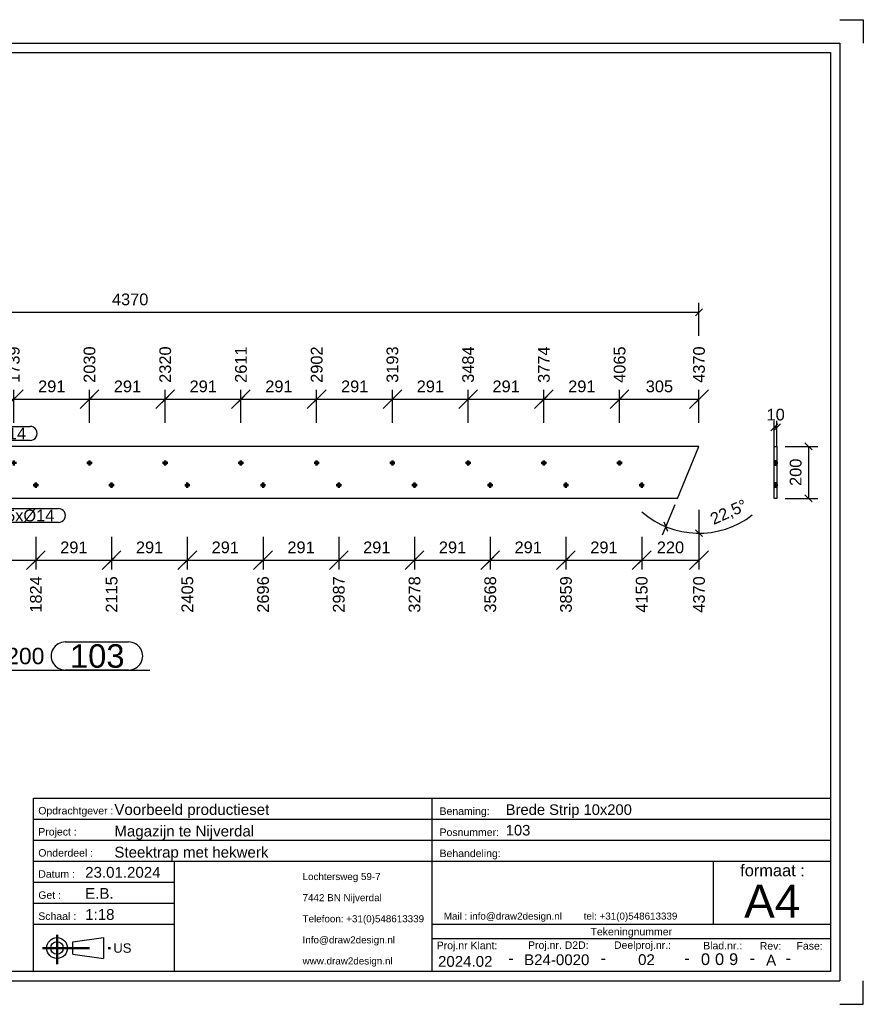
# Model space of a CAD drawing. Header units: millimetres. Extents: x -17 to 280, y -1975 to -1765.
# Tile 2 of 2: x 100 to 280, y -1975 to -1765. Entities that reach past the tile are written whole.
import ezdxf
from ezdxf.enums import TextEntityAlignment as Align

# ---------------------------------------------------------------- set-up
doc = ezdxf.new("R2010")
doc.units = ezdxf.units.MM
doc.linetypes.add('DOT', pattern=[2, 0.5, -1.5])
doc.linetypes.add('STRICHPUNKT2', pattern=[18.5, 10, -4, 0.5, -4])
doc.layers.get('0').update_dxf_attribs({"linetype": 'CONTINUOUS'})
for name, color, linetype in [('DIM49', 4, 'CONTINUOUS'), ('TXT_ALL', 7, 'CONTINUOUS'), ('TXT_DIM49', 2, 'CONTINUOUS'), ('TXT_YELLOW', 2, 'CONTINUOUS')]:
    doc.layers.add(name, color=color, linetype=linetype)
doc.layers.add('LE_ALL', color=7, linetype='CONTINUOUS', lineweight=50)
doc.styles.add('ARIAL', font='arial.ttf')

# ---------------------------------------------------------------- blocks, each defined once
blk = doc.blocks.new('TFIELD_00005', base_point=(159.9, -1965.58))
at = {"layer": 'TXT_YELLOW', "style": 'ARIAL'}
for s, p in [('Lochtersweg 59-7', (159.9, -1947.58)), ('7442 BN Nijverdal', (159.9, -1952.08)), ('Telefoon: +31(0)548613339', (159.9, -1956.58)), ('Info@draw2design.nl', (159.9, -1961.08)), ('www.draw2design.nl', (159.9, -1965.58))]:
    blk.add_text(s, height=1.5, dxfattribs=at).set_placement(p, align=Align.MIDDLE_LEFT)
blk = doc.blocks.new('FLEX_00004', base_point=(172.71, -1967.83))
blk.add_blockref('TFIELD_00005', (159.9, -1965.58))
blk = doc.blocks.new('D2D_00003', base_point=(132.77, -1965.97))
blk.add_blockref('FLEX_00004', (172.71, -1967.83))
blk = doc.blocks.new('TFIELD_00007', base_point=(254.11, -1952.83))
at = {"layer": 'TXT_YELLOW', "style": 'ARIAL'}
blk.add_text('A4', height=7, dxfattribs=at).set_placement((254.11, -1952.83), align=Align.MIDDLE_LEFT)
blk = doc.blocks.new('FLEX_00006', base_point=(260.02, -1957.83))
blk.add_blockref('TFIELD_00007', (254.11, -1952.83))
blk = doc.blocks.new('TFIELD_00010', base_point=(190.03, -1956.01))
at = {"layer": 'TXT_YELLOW', "style": 'ARIAL'}
blk.add_text('Mail : info@draw2design.nl        tel: +31(0)548613339', height=1.5, dxfattribs=at).set_placement((190.03, -1956.01), align=Align.MIDDLE_LEFT)
blk = doc.blocks.new('FLEX_00009', base_point=(190.03, -1957.26))
blk.add_blockref('TFIELD_00010', (190.03, -1956.01))
blk = doc.blocks.new('DRAW2DESIGNLOGO_00008', base_point=(189.95, -1954.34))
blk.add_blockref('FLEX_00009', (190.03, -1957.26))
blk = doc.blocks.new('TFIELD_00014', base_point=(119.52, -1962.83))
at = {"layer": 'TXT_YELLOW', "style": 'ARIAL'}
blk.add_text('US', height=2, dxfattribs=at).set_placement((119.52, -1962.83), align=Align.MIDDLE_LEFT)
blk = doc.blocks.new('FLEX_00013', base_point=(119.52, -1962.83))
blk.add_blockref('TFIELD_00014', (119.52, -1962.83))
blk = doc.blocks.new('US_00012', base_point=(108.85, -1962.83))
blk.add_line((110.88, -1964.16), (117.44, -1965.05))
blk.add_lwpolyline([(110.88, -1964.16), (110.88, -1961.49), (117.44, -1960.6), (117.44, -1965.05)])
for radius in [2.22, 1.33]:
    blk.add_circle((107.52, -1962.83), radius)
at = {"layer": 'LE_ALL', "color": 1, "linetype": 'STRICHPUNKT2'}
for p, q in [((107.52, -1960.01), (107.52, -1966.23)), ((104.42, -1962.83), (119.28, -1962.83))]:
    blk.add_line(p, q, dxfattribs=at)
blk.add_blockref('FLEX_00013', (119.52, -1962.83))
blk = doc.blocks.new('SCHRIFE_00016', base_point=(113.52, -1947.83))
for p, q in [((102.52, -1930.83), (187.52, -1930.83)), ((187.52, -1930.83), (272.52, -1930.83)), ((187.52, -1967.83), (187.52, -1930.83)), ((272.52, -1930.83), (272.52, -1967.83)), ((102.52, -1935.33), (187.52, -1935.33)), ((187.52, -1935.33), (272.52, -1935.33)), ((102.52, -1939.83), (187.52, -1939.83)), ((187.52, -1939.83), (272.52, -1939.83)), ((102.52, -1944.33), (272.52, -1944.33)), ((132.52, -1944.33), (132.52, -1967.83)), ((247.52, -1944.33), (247.52, -1957.83)), ((132.52, -1948.83), (102.52, -1948.83)), ((132.52, -1953.33), (102.52, -1953.33)), ((132.52, -1957.83), (102.52, -1957.83)), ((272.52, -1957.83), (187.52, -1957.83)), ((272.52, -1960.83), (187.52, -1960.83))]:
    blk.add_line(p, q)
blk.add_lwpolyline([(272.52, -1967.83), (102.52, -1967.83), (102.52, -1930.83)])
at = {"layer": 'TXT_YELLOW', "style": 'ARIAL'}
for s, height, p in [('Voorbeeld productieset', 2.3, (119.75, -1934.43)), ('Brede Strip 10x200', 2.25, (203.24, -1934.43)), ('Magazijn te Nijverdal', 2.3, (119.75, -1939.03)), ('103', 2.25, (203.24, -1938.82)), ('Steektrap met hekwerk', 2.3, (119.75, -1943.53)), ('23.01.2024', 2.3, (113.52, -1947.83)), ('E.B.', 2.3, (113.52, -1952.33)), ('1:18', 2.3, (113.52, -1956.83))]:
    blk.add_text(s, height=height, dxfattribs=at).set_placement(p)
for s, height, p in [('2024.02', 2.3, (194.6, -1966.83)), ('-', 2.5, (204.35, -1966.17)), ('B24-0020', 2.3, (214.12, -1966.47)), ('-', 2.5, (224.09, -1966.17)), ('02', 2.3, (233.26, -1966.45)), ('-', 2.5, (241.92, -1966.17)), ('-', 2.5, (255.86, -1966.17)), ('A', 2.3, (259.86, -1966.56)), ('-', 2.5, (263.51, -1966.17))]:
    blk.add_text(s, height=height, dxfattribs=at).set_placement(p, align=Align.CENTER)
blk = doc.blocks.new('TFIELD_00020', base_point=(250.88, -1965.2))
at = {"layer": 'TXT_ALL', "style": 'ARIAL'}
blk.add_text('9', height=2.5, dxfattribs=at).set_placement((250.88, -1965.2), align=Align.MIDDLE_LEFT)
blk = doc.blocks.new('9_00019')
blk.add_blockref('TFIELD_00020', (250.88, -1965.2))
blk = doc.blocks.new('TELLER1_00018')
blk.add_blockref('9_00019', (0, 0))
blk = doc.blocks.new('TFIELD_00023', base_point=(247.88, -1965.2))
at = {"layer": 'TXT_ALL', "style": 'ARIAL'}
blk.add_text('0', height=2.5, dxfattribs=at).set_placement((247.88, -1965.2), align=Align.MIDDLE_LEFT)
blk = doc.blocks.new('0_00022')
blk.add_blockref('TFIELD_00023', (247.88, -1965.2))
blk = doc.blocks.new('TELLER2_00021')
blk.add_blockref('0_00022', (0, 0))
blk = doc.blocks.new('TFIELD_00026', base_point=(244.88, -1965.2))
at = {"layer": 'TXT_ALL', "style": 'ARIAL'}
blk.add_text('0', height=2.5, dxfattribs=at).set_placement((244.88, -1965.2), align=Align.MIDDLE_LEFT)
blk = doc.blocks.new('0_00025')
blk.add_blockref('TFIELD_00026', (244.88, -1965.2))
blk = doc.blocks.new('TELLER3_00024')
blk.add_blockref('0_00025', (0, 0))
blk = doc.blocks.new('NL_00027', base_point=(103.52, -1934.33))
at = {"layer": 'TXT_ALL', "color": 1, "style": 'ARIAL'}
blk.add_text('Tekeningnummer', height=1.6, dxfattribs=at).set_placement((230.02, -1959.33), align=Align.MIDDLE_CENTER)
at = {"layer": 'TXT_YELLOW', "style": 'ARIAL'}
for s, p in [('Opdrachtgever :', (103.52, -1934.33)), ('Benaming:', (189.12, -1934.43)), ('Project :', (103.52, -1938.83)), ('Posnummer:', (189.12, -1938.93)), ('Onderdeel :', (103.52, -1943.33)), ('Behandeling:', (189.12, -1943.43)), ('Datum :', (103.52, -1947.83)), ('Get :', (103.52, -1952.33)), ('Schaal :', (103.52, -1956.83)), ('Proj.nr Klant:', (188.52, -1963.07)), ('Proj.nr. D2D:', (208, -1963)), ('Deelproj.nr.:', (226.33, -1963)), ('Blad.nr.:', (245.36, -1963.11)), ('Rev:', (257.43, -1963.16)), ('Fase:', (265.27, -1963.16))]:
    blk.add_text(s, height=1.6, dxfattribs=at).set_placement(p)
blk.add_text('formaat :', height=2.5, dxfattribs=at).set_placement((260.15, -1947.51), align=Align.CENTER)
blk = doc.blocks.new('SCHRIFE_00015')
for name, p in [('SCHRIFE_00016', (113.52, -1947.83)), ('NL_00027', (103.52, -1934.33)), ('TELLER3_00024', (0, 0)), ('TELLER2_00021', (0, 0)), ('TELLER1_00018', (0, 0))]:
    blk.add_blockref(name, p)
blk = doc.blocks.new('DINA4Q_00002', base_point=(272.52, -1771.83))
for p, q in [((274.52, -1769.83), (274.52, -1969.83)), ((-10.48, -1771.83), (272.52, -1771.83)), ((-12.48, -1969.83), (274.52, -1969.83))]:
    blk.add_line(p, q)
for points in [[(274.52, -1764.83), (279.52, -1764.83), (279.52, -1769.83)], [(-12.48, -1969.83), (-12.48, -1769.83), (274.52, -1769.83)], [(272.52, -1771.83), (272.52, -1967.83), (-10.48, -1967.83)], [(274.52, -1974.83), (279.52, -1974.83), (279.52, -1969.83)]]:
    blk.add_lwpolyline(points)
for name, p in [('SCHRIFE_00015', (0, 0)), ('D2D_00003', (132.77, -1965.97)), ('FLEX_00006', (260.02, -1957.83)), ('DRAW2DESIGNLOGO_00008', (189.95, -1954.34)), ('US_00012', (108.85, -1962.83))]:
    blk.add_blockref(name, p)
blk = doc.blocks.new('_ZBL0003_00001')
blk.add_blockref('DINA4Q_00002', (272.52, -1771.83))
blk = doc.blocks.new('_D6', base_point=(99.53, -1842.28))
at = {"layer": 'DIM49', "color": 1}
for p, q in [((96.28, -1847.78), (100.28, -1843.78)), ((98.28, -1850.78), (98.28, -1843.78)), ((1.68, -1845.78), (98.28, -1845.78))]:
    blk.add_line(p, q, dxfattribs=at)
at = {"layer": 'TXT_DIM49', "style": 'ARIAL'}
blk.add_text('1739', height=2.5, rotation=90.0002, dxfattribs=at).set_placement((99.53, -1842.28))
blk = doc.blocks.new('_D7', base_point=(115.69, -1842.28))
at = {"layer": 'DIM49', "color": 1}
for p, q in [((112.44, -1847.78), (116.44, -1843.78)), ((114.44, -1850.78), (114.44, -1843.78)), ((1.68, -1845.78), (114.44, -1845.78))]:
    blk.add_line(p, q, dxfattribs=at)
at = {"layer": 'TXT_DIM49', "style": 'ARIAL'}
blk.add_text('2030', height=2.5, rotation=90.0002, dxfattribs=at).set_placement((115.69, -1842.28))
blk = doc.blocks.new('_D8', base_point=(131.84, -1842.28))
at = {"layer": 'DIM49', "color": 1}
for p, q in [((128.59, -1847.78), (132.59, -1843.78)), ((130.59, -1850.78), (130.59, -1843.78)), ((1.68, -1845.78), (130.59, -1845.78))]:
    blk.add_line(p, q, dxfattribs=at)
at = {"layer": 'TXT_DIM49', "style": 'ARIAL'}
blk.add_text('2320', height=2.5, rotation=90.0002, dxfattribs=at).set_placement((131.84, -1842.28))
blk = doc.blocks.new('_D9', base_point=(148, -1842.28))
at = {"layer": 'DIM49', "color": 1}
for p, q in [((144.75, -1847.78), (148.75, -1843.78)), ((146.75, -1850.78), (146.75, -1843.78)), ((1.68, -1845.78), (146.75, -1845.78))]:
    blk.add_line(p, q, dxfattribs=at)
at = {"layer": 'TXT_DIM49', "style": 'ARIAL'}
blk.add_text('2611', height=2.5, rotation=90.0002, dxfattribs=at).set_placement((148, -1842.28))
blk = doc.blocks.new('_D10', base_point=(164.15, -1842.28))
at = {"layer": 'DIM49', "color": 1}
for p, q in [((160.9, -1847.78), (164.9, -1843.78)), ((162.9, -1850.78), (162.9, -1843.78)), ((1.68, -1845.78), (162.9, -1845.78))]:
    blk.add_line(p, q, dxfattribs=at)
at = {"layer": 'TXT_DIM49', "style": 'ARIAL'}
blk.add_text('2902', height=2.5, rotation=90.0002, dxfattribs=at).set_placement((164.15, -1842.28))
blk = doc.blocks.new('_D11', base_point=(180.31, -1842.28))
at = {"layer": 'DIM49', "color": 1}
for p, q in [((177.06, -1847.78), (181.06, -1843.78)), ((179.06, -1850.78), (179.06, -1843.78)), ((1.68, -1845.78), (179.06, -1845.78))]:
    blk.add_line(p, q, dxfattribs=at)
at = {"layer": 'TXT_DIM49', "style": 'ARIAL'}
blk.add_text('3193', height=2.5, rotation=90.0002, dxfattribs=at).set_placement((180.31, -1842.28))
blk = doc.blocks.new('_D12', base_point=(196.46, -1842.28))
at = {"layer": 'DIM49', "color": 1}
for p, q in [((193.21, -1847.78), (197.21, -1843.78)), ((195.21, -1850.78), (195.21, -1843.78)), ((1.68, -1845.78), (195.21, -1845.78))]:
    blk.add_line(p, q, dxfattribs=at)
at = {"layer": 'TXT_DIM49', "style": 'ARIAL'}
blk.add_text('3484', height=2.5, rotation=90.0002, dxfattribs=at).set_placement((196.46, -1842.28))
blk = doc.blocks.new('_D13', base_point=(212.62, -1842.28))
at = {"layer": 'DIM49', "color": 1}
for p, q in [((209.37, -1847.78), (213.37, -1843.78)), ((211.37, -1850.78), (211.37, -1843.78)), ((1.68, -1845.78), (211.37, -1845.78))]:
    blk.add_line(p, q, dxfattribs=at)
at = {"layer": 'TXT_DIM49', "style": 'ARIAL'}
blk.add_text('3774', height=2.5, rotation=90.0002, dxfattribs=at).set_placement((212.62, -1842.28))
blk = doc.blocks.new('_D14', base_point=(228.77, -1842.28))
at = {"layer": 'DIM49', "color": 1}
for p, q in [((225.52, -1847.78), (229.52, -1843.78)), ((227.52, -1850.78), (227.52, -1843.78)), ((1.68, -1845.78), (227.52, -1845.78))]:
    blk.add_line(p, q, dxfattribs=at)
at = {"layer": 'TXT_DIM49', "style": 'ARIAL'}
blk.add_text('4065', height=2.5, rotation=90.0002, dxfattribs=at).set_placement((228.77, -1842.28))
blk = doc.blocks.new('_D15', base_point=(245.71, -1842.28))
at = {"layer": 'DIM49', "color": 1}
for p, q in [((242.46, -1847.78), (246.46, -1843.78)), ((244.46, -1850.78), (244.46, -1843.78)), ((1.68, -1845.78), (244.46, -1845.78))]:
    blk.add_line(p, q, dxfattribs=at)
at = {"layer": 'TXT_DIM49', "style": 'ARIAL'}
blk.add_text('4370', height=2.5, rotation=90.0002, dxfattribs=at).set_placement((245.71, -1842.28))
blk = doc.blocks.new('_D23', base_point=(103.48, -1844.28))
at = {"layer": 'DIM49', "color": 1}
for p, q in [((98.28, -1850.78), (98.28, -1843.78)), ((114.44, -1850.78), (114.44, -1843.78)), ((99.03, -1845.03), (97.53, -1846.53)), ((98.28, -1845.78), (114.44, -1845.78)), ((113.69, -1846.53), (115.19, -1845.03))]:
    blk.add_line(p, q, dxfattribs=at)
at = {"layer": 'TXT_DIM49', "style": 'ARIAL'}
blk.add_text('291', height=2.5, dxfattribs=at).set_placement((103.48, -1844.28))
blk = doc.blocks.new('_D24', base_point=(119.63, -1844.28))
at = {"layer": 'DIM49', "color": 1}
for p, q in [((114.44, -1850.78), (114.44, -1843.78)), ((130.59, -1850.78), (130.59, -1843.78)), ((115.19, -1845.03), (113.69, -1846.53)), ((114.44, -1845.78), (130.59, -1845.78)), ((129.84, -1846.53), (131.34, -1845.03))]:
    blk.add_line(p, q, dxfattribs=at)
at = {"layer": 'TXT_DIM49', "style": 'ARIAL'}
blk.add_text('291', height=2.5, dxfattribs=at).set_placement((119.63, -1844.28))
blk = doc.blocks.new('_D25', base_point=(135.79, -1844.28))
at = {"layer": 'DIM49', "color": 1}
for p, q in [((130.59, -1850.78), (130.59, -1843.78)), ((146.75, -1850.78), (146.75, -1843.78)), ((131.34, -1845.03), (129.84, -1846.53)), ((130.59, -1845.78), (146.75, -1845.78)), ((146, -1846.53), (147.5, -1845.03))]:
    blk.add_line(p, q, dxfattribs=at)
at = {"layer": 'TXT_DIM49', "style": 'ARIAL'}
blk.add_text('291', height=2.5, dxfattribs=at).set_placement((135.79, -1844.28))
blk = doc.blocks.new('_D26', base_point=(151.94, -1844.28))
at = {"layer": 'DIM49', "color": 1}
for p, q in [((146.75, -1850.78), (146.75, -1843.78)), ((162.9, -1850.78), (162.9, -1843.78)), ((147.5, -1845.03), (146, -1846.53)), ((146.75, -1845.78), (162.9, -1845.78)), ((162.15, -1846.53), (163.65, -1845.03))]:
    blk.add_line(p, q, dxfattribs=at)
at = {"layer": 'TXT_DIM49', "style": 'ARIAL'}
blk.add_text('291', height=2.5, dxfattribs=at).set_placement((151.94, -1844.28))
blk = doc.blocks.new('_D27', base_point=(168.1, -1844.28))
at = {"layer": 'DIM49', "color": 1}
for p, q in [((162.9, -1850.78), (162.9, -1843.78)), ((179.06, -1850.78), (179.06, -1843.78)), ((163.65, -1845.03), (162.15, -1846.53)), ((162.9, -1845.78), (179.06, -1845.78)), ((178.31, -1846.53), (179.81, -1845.03))]:
    blk.add_line(p, q, dxfattribs=at)
at = {"layer": 'TXT_DIM49', "style": 'ARIAL'}
blk.add_text('291', height=2.5, dxfattribs=at).set_placement((168.1, -1844.28))
blk = doc.blocks.new('_D28', base_point=(184.25, -1844.28))
at = {"layer": 'DIM49', "color": 1}
for p, q in [((179.06, -1850.78), (179.06, -1843.78)), ((195.21, -1850.78), (195.21, -1843.78)), ((179.81, -1845.03), (178.31, -1846.53)), ((179.06, -1845.78), (195.21, -1845.78)), ((194.46, -1846.53), (195.96, -1845.03))]:
    blk.add_line(p, q, dxfattribs=at)
at = {"layer": 'TXT_DIM49', "style": 'ARIAL'}
blk.add_text('291', height=2.5, dxfattribs=at).set_placement((184.25, -1844.28))
blk = doc.blocks.new('_D29', base_point=(200.41, -1844.28))
at = {"layer": 'DIM49', "color": 1}
for p, q in [((195.21, -1850.78), (195.21, -1843.78)), ((211.37, -1850.78), (211.37, -1843.78)), ((195.96, -1845.03), (194.46, -1846.53)), ((195.21, -1845.78), (211.37, -1845.78)), ((210.62, -1846.53), (212.12, -1845.03))]:
    blk.add_line(p, q, dxfattribs=at)
at = {"layer": 'TXT_DIM49', "style": 'ARIAL'}
blk.add_text('291', height=2.5, dxfattribs=at).set_placement((200.41, -1844.28))
blk = doc.blocks.new('_D30', base_point=(216.56, -1844.28))
at = {"layer": 'DIM49', "color": 1}
for p, q in [((211.37, -1850.78), (211.37, -1843.78)), ((227.52, -1850.78), (227.52, -1843.78)), ((212.12, -1845.03), (210.62, -1846.53)), ((211.37, -1845.78), (227.52, -1845.78)), ((226.77, -1846.53), (228.27, -1845.03))]:
    blk.add_line(p, q, dxfattribs=at)
at = {"layer": 'TXT_DIM49', "style": 'ARIAL'}
blk.add_text('291', height=2.5, dxfattribs=at).set_placement((216.56, -1844.28))
blk = doc.blocks.new('_D31', base_point=(233.11, -1844.28))
at = {"layer": 'DIM49', "color": 1}
for p, q in [((227.52, -1850.78), (227.52, -1843.78)), ((244.46, -1850.78), (244.46, -1843.78)), ((228.27, -1845.03), (226.77, -1846.53)), ((227.52, -1845.78), (244.46, -1845.78)), ((243.71, -1846.53), (245.21, -1845.03))]:
    blk.add_line(p, q, dxfattribs=at)
at = {"layer": 'TXT_DIM49', "style": 'ARIAL'}
blk.add_text('305', height=2.5, dxfattribs=at).set_placement((233.11, -1844.28))
blk = doc.blocks.new('_D32', base_point=(247.58, -1872.61))
at = {"layer": 'DIM49', "color": 1}
for p, q in [((239.29, -1868.32), (236.61, -1874.79)), ((244.46, -1869.35), (244.46, -1876.35)), ((237, -1871.95), (237.75, -1873.94)), ((245.24, -1875.08), (243.69, -1873.63))]:
    blk.add_line(p, q, dxfattribs=at)
blk.add_ellipse((244.46, -1855.83), major_axis=(18.52, 0), ratio=1, start_param=3.995756, end_param=5.373978, dxfattribs=at)
at = {"layer": 'TXT_DIM49', "style": 'ARIAL'}
for s, p in [('22,5', (247.58, -1872.61)), ('°', (253.71, -1869.86))]:
    blk.add_text(s, height=2.5, rotation=24.1559, dxfattribs=at).set_placement(p)
blk = doc.blocks.new('_D34', base_point=(119.23, -1825.73))
at = {"layer": 'DIM49', "color": 1}
for p, q in [((2.43, -1826.48), (0.93, -1827.98)), ((1.68, -1832.23), (1.68, -1825.23)), ((243.71, -1827.98), (245.21, -1826.48)), ((244.46, -1832.23), (244.46, -1825.23)), ((1.68, -1827.23), (244.46, -1827.23))]:
    blk.add_line(p, q, dxfattribs=at)
at = {"layer": 'TXT_DIM49', "style": 'ARIAL'}
blk.add_text('4370', height=2.5, dxfattribs=at).set_placement((119.23, -1825.73))
blk = doc.blocks.new('_D41', base_point=(104.25, -1891.3))
at = {"layer": 'DIM49', "color": 1}
for p, q in [((103, -1875.12), (103, -1882.12)), ((101, -1882.12), (105, -1878.12)), ((1.68, -1880.12), (103, -1880.12))]:
    blk.add_line(p, q, dxfattribs=at)
at = {"layer": 'TXT_DIM49', "style": 'ARIAL'}
blk.add_text('1824', height=2.5, rotation=90.0002, dxfattribs=at).set_placement((104.25, -1891.3))
blk = doc.blocks.new('_D42', base_point=(120.4, -1891.3))
at = {"layer": 'DIM49', "color": 1}
for p, q in [((119.15, -1875.12), (119.15, -1882.12)), ((117.15, -1882.12), (121.15, -1878.12)), ((1.68, -1880.12), (119.15, -1880.12))]:
    blk.add_line(p, q, dxfattribs=at)
at = {"layer": 'TXT_DIM49', "style": 'ARIAL'}
blk.add_text('2115', height=2.5, rotation=90.0002, dxfattribs=at).set_placement((120.4, -1891.3))
blk = doc.blocks.new('_D43', base_point=(136.56, -1891.3))
at = {"layer": 'DIM49', "color": 1}
for p, q in [((135.31, -1875.12), (135.31, -1882.12)), ((133.31, -1882.12), (137.31, -1878.12)), ((1.68, -1880.12), (135.31, -1880.12))]:
    blk.add_line(p, q, dxfattribs=at)
at = {"layer": 'TXT_DIM49', "style": 'ARIAL'}
blk.add_text('2405', height=2.5, rotation=90.0002, dxfattribs=at).set_placement((136.56, -1891.3))
blk = doc.blocks.new('_D44', base_point=(152.71, -1891.3))
at = {"layer": 'DIM49', "color": 1}
for p, q in [((151.46, -1875.12), (151.46, -1882.12)), ((149.46, -1882.12), (153.46, -1878.12)), ((1.68, -1880.12), (151.46, -1880.12))]:
    blk.add_line(p, q, dxfattribs=at)
at = {"layer": 'TXT_DIM49', "style": 'ARIAL'}
blk.add_text('2696', height=2.5, rotation=90.0002, dxfattribs=at).set_placement((152.71, -1891.3))
blk = doc.blocks.new('_D45', base_point=(168.87, -1891.3))
at = {"layer": 'DIM49', "color": 1}
for p, q in [((167.62, -1875.12), (167.62, -1882.12)), ((165.62, -1882.12), (169.62, -1878.12)), ((1.68, -1880.12), (167.62, -1880.12))]:
    blk.add_line(p, q, dxfattribs=at)
at = {"layer": 'TXT_DIM49', "style": 'ARIAL'}
blk.add_text('2987', height=2.5, rotation=90.0002, dxfattribs=at).set_placement((168.87, -1891.3))
blk = doc.blocks.new('_D46', base_point=(185.02, -1891.3))
at = {"layer": 'DIM49', "color": 1}
for p, q in [((183.77, -1875.12), (183.77, -1882.12)), ((181.77, -1882.12), (185.77, -1878.12)), ((1.68, -1880.12), (183.77, -1880.12))]:
    blk.add_line(p, q, dxfattribs=at)
at = {"layer": 'TXT_DIM49', "style": 'ARIAL'}
blk.add_text('3278', height=2.5, rotation=90.0002, dxfattribs=at).set_placement((185.02, -1891.3))
blk = doc.blocks.new('_D47', base_point=(201.18, -1891.3))
at = {"layer": 'DIM49', "color": 1}
for p, q in [((199.93, -1875.12), (199.93, -1882.12)), ((197.93, -1882.12), (201.93, -1878.12)), ((1.68, -1880.12), (199.93, -1880.12))]:
    blk.add_line(p, q, dxfattribs=at)
at = {"layer": 'TXT_DIM49', "style": 'ARIAL'}
blk.add_text('3568', height=2.5, rotation=90.0002, dxfattribs=at).set_placement((201.18, -1891.3))
blk = doc.blocks.new('_D48', base_point=(217.33, -1891.3))
at = {"layer": 'DIM49', "color": 1}
for p, q in [((216.08, -1875.12), (216.08, -1882.12)), ((214.08, -1882.12), (218.08, -1878.12)), ((1.68, -1880.12), (216.08, -1880.12))]:
    blk.add_line(p, q, dxfattribs=at)
at = {"layer": 'TXT_DIM49', "style": 'ARIAL'}
blk.add_text('3859', height=2.5, rotation=90.0002, dxfattribs=at).set_placement((217.33, -1891.3))
blk = doc.blocks.new('_D49', base_point=(233.49, -1891.3))
at = {"layer": 'DIM49', "color": 1}
for p, q in [((232.24, -1875.12), (232.24, -1882.12)), ((230.24, -1882.12), (234.24, -1878.12)), ((1.68, -1880.12), (232.24, -1880.12))]:
    blk.add_line(p, q, dxfattribs=at)
at = {"layer": 'TXT_DIM49', "style": 'ARIAL'}
blk.add_text('4150', height=2.5, rotation=90.0002, dxfattribs=at).set_placement((233.49, -1891.3))
blk = doc.blocks.new('_D50', base_point=(245.71, -1891.3))
at = {"layer": 'DIM49', "color": 1}
for p, q in [((244.46, -1875.12), (244.46, -1882.12)), ((242.46, -1882.12), (246.46, -1878.12)), ((1.68, -1880.12), (244.46, -1880.12))]:
    blk.add_line(p, q, dxfattribs=at)
at = {"layer": 'TXT_DIM49', "style": 'ARIAL'}
blk.add_text('4370', height=2.5, rotation=90.0002, dxfattribs=at).set_placement((245.71, -1891.3))
blk = doc.blocks.new('_D58', base_point=(92.04, -1878.62))
at = {"layer": 'DIM49', "color": 1}
for p, q in [((86.84, -1875.12), (86.84, -1882.12)), ((103, -1875.12), (103, -1882.12)), ((87.59, -1879.37), (86.09, -1880.87)), ((102.25, -1880.87), (103.75, -1879.37)), ((86.84, -1880.12), (103, -1880.12))]:
    blk.add_line(p, q, dxfattribs=at)
at = {"layer": 'TXT_DIM49', "style": 'ARIAL'}
blk.add_text('291', height=2.5, dxfattribs=at).set_placement((92.04, -1878.62))
blk = doc.blocks.new('_D59', base_point=(108.19, -1878.62))
at = {"layer": 'DIM49', "color": 1}
for p, q in [((103, -1875.12), (103, -1882.12)), ((119.15, -1875.12), (119.15, -1882.12)), ((103.75, -1879.37), (102.25, -1880.87)), ((118.4, -1880.87), (119.9, -1879.37)), ((103, -1880.12), (119.15, -1880.12))]:
    blk.add_line(p, q, dxfattribs=at)
at = {"layer": 'TXT_DIM49', "style": 'ARIAL'}
blk.add_text('291', height=2.5, dxfattribs=at).set_placement((108.19, -1878.62))
blk = doc.blocks.new('_D60', base_point=(124.35, -1878.62))
at = {"layer": 'DIM49', "color": 1}
for p, q in [((119.15, -1875.12), (119.15, -1882.12)), ((135.31, -1875.12), (135.31, -1882.12)), ((119.9, -1879.37), (118.4, -1880.87)), ((134.56, -1880.87), (136.06, -1879.37)), ((119.15, -1880.12), (135.31, -1880.12))]:
    blk.add_line(p, q, dxfattribs=at)
at = {"layer": 'TXT_DIM49', "style": 'ARIAL'}
blk.add_text('291', height=2.5, dxfattribs=at).set_placement((124.35, -1878.62))
blk = doc.blocks.new('_D61', base_point=(140.5, -1878.62))
at = {"layer": 'DIM49', "color": 1}
for p, q in [((135.31, -1875.12), (135.31, -1882.12)), ((151.46, -1875.12), (151.46, -1882.12)), ((136.06, -1879.37), (134.56, -1880.87)), ((150.71, -1880.87), (152.21, -1879.37)), ((135.31, -1880.12), (151.46, -1880.12))]:
    blk.add_line(p, q, dxfattribs=at)
at = {"layer": 'TXT_DIM49', "style": 'ARIAL'}
blk.add_text('291', height=2.5, dxfattribs=at).set_placement((140.5, -1878.62))
blk = doc.blocks.new('_D62', base_point=(156.66, -1878.62))
at = {"layer": 'DIM49', "color": 1}
for p, q in [((151.46, -1875.12), (151.46, -1882.12)), ((167.62, -1875.12), (167.62, -1882.12)), ((152.21, -1879.37), (150.71, -1880.87)), ((166.87, -1880.87), (168.37, -1879.37)), ((151.46, -1880.12), (167.62, -1880.12))]:
    blk.add_line(p, q, dxfattribs=at)
at = {"layer": 'TXT_DIM49', "style": 'ARIAL'}
blk.add_text('291', height=2.5, dxfattribs=at).set_placement((156.66, -1878.62))
blk = doc.blocks.new('_D63', base_point=(172.81, -1878.62))
at = {"layer": 'DIM49', "color": 1}
for p, q in [((167.62, -1875.12), (167.62, -1882.12)), ((183.77, -1875.12), (183.77, -1882.12)), ((168.37, -1879.37), (166.87, -1880.87)), ((183.02, -1880.87), (184.52, -1879.37)), ((167.62, -1880.12), (183.77, -1880.12))]:
    blk.add_line(p, q, dxfattribs=at)
at = {"layer": 'TXT_DIM49', "style": 'ARIAL'}
blk.add_text('291', height=2.5, dxfattribs=at).set_placement((172.81, -1878.62))
blk = doc.blocks.new('_D64', base_point=(188.97, -1878.62))
at = {"layer": 'DIM49', "color": 1}
for p, q in [((183.77, -1875.12), (183.77, -1882.12)), ((199.93, -1875.12), (199.93, -1882.12)), ((184.52, -1879.37), (183.02, -1880.87)), ((199.18, -1880.87), (200.68, -1879.37)), ((183.77, -1880.12), (199.93, -1880.12))]:
    blk.add_line(p, q, dxfattribs=at)
at = {"layer": 'TXT_DIM49', "style": 'ARIAL'}
blk.add_text('291', height=2.5, dxfattribs=at).set_placement((188.97, -1878.62))
blk = doc.blocks.new('_D65', base_point=(205.12, -1878.62))
at = {"layer": 'DIM49', "color": 1}
for p, q in [((199.93, -1875.12), (199.93, -1882.12)), ((216.08, -1875.12), (216.08, -1882.12)), ((200.68, -1879.37), (199.18, -1880.87)), ((215.33, -1880.87), (216.83, -1879.37)), ((199.93, -1880.12), (216.08, -1880.12))]:
    blk.add_line(p, q, dxfattribs=at)
at = {"layer": 'TXT_DIM49', "style": 'ARIAL'}
blk.add_text('291', height=2.5, dxfattribs=at).set_placement((205.12, -1878.62))
blk = doc.blocks.new('_D66', base_point=(221.28, -1878.62))
at = {"layer": 'DIM49', "color": 1}
for p, q in [((216.08, -1875.12), (216.08, -1882.12)), ((232.24, -1875.12), (232.24, -1882.12)), ((216.83, -1879.37), (215.33, -1880.87)), ((231.49, -1880.87), (232.99, -1879.37)), ((216.08, -1880.12), (232.24, -1880.12))]:
    blk.add_line(p, q, dxfattribs=at)
at = {"layer": 'TXT_DIM49', "style": 'ARIAL'}
blk.add_text('291', height=2.5, dxfattribs=at).set_placement((221.28, -1878.62))
blk = doc.blocks.new('_D67', base_point=(235.47, -1878.62))
at = {"layer": 'DIM49', "color": 1}
for p, q in [((232.24, -1875.12), (232.24, -1882.12)), ((244.46, -1875.12), (244.46, -1882.12)), ((232.99, -1879.37), (231.49, -1880.87)), ((243.71, -1880.87), (245.21, -1879.37)), ((232.24, -1880.12), (244.46, -1880.12))]:
    blk.add_line(p, q, dxfattribs=at)
at = {"layer": 'TXT_DIM49', "style": 'ARIAL'}
blk.add_text('220', height=2.5, dxfattribs=at).set_placement((235.47, -1878.62))
blk = doc.blocks.new('SHAPE_00119', base_point=(82.13, -1859.37))
at = {"layer": 'DIM49', "color": 3}
for p, q in [((87.68, -1851.56), (101.77, -1851.56)), ((82.13, -1859.37), (85.93, -1853.06)), ((101.77, -1854.56), (87.68, -1854.56))]:
    blk.add_line(p, q, dxfattribs=at)
for centre, start_param, end_param in [((87.68, -1853.06), 1.570796, 4.712389), ((101.77, -1853.06), 4.712389, 7.853982)]:
    blk.add_ellipse(centre, major_axis=(1.5, 0), ratio=1, start_param=start_param, end_param=end_param, dxfattribs=at)
at = {"layer": 'TXT_DIM49', "style": 'ARIAL'}
blk.add_text('14xØ14', height=2.5, dxfattribs=at).set_placement((88.68, -1853.06), align=Align.MIDDLE_LEFT)
blk = doc.blocks.new('SHAPE_00120', base_point=(86.84, -1864.08))
at = {"layer": 'DIM49', "color": 3}
for p, q in [((86.84, -1864.08), (91.96, -1870.57)), ((93.71, -1869.07), (107.8, -1869.07)), ((107.8, -1872.07), (93.71, -1872.07))]:
    blk.add_line(p, q, dxfattribs=at)
for centre, start_param, end_param in [((93.71, -1870.57), 1.570796, 4.712389), ((107.8, -1870.57), 4.712389, 7.853982)]:
    blk.add_ellipse(centre, major_axis=(1.5, 0), ratio=1, start_param=start_param, end_param=end_param, dxfattribs=at)
at = {"layer": 'TXT_DIM49', "style": 'ARIAL'}
blk.add_text('15xØ14', height=2.5, dxfattribs=at).set_placement((94.71, -1870.57), align=Align.MIDDLE_LEFT)
blk = doc.blocks.new('SHAPE_00121', base_point=(29.05, -1864.22))
at = {"layer": 'DIM49', "color": 3}
for p, q in [((28.79, -1864.19), (29.31, -1864.19)), ((28.85, -1864.39), (29.25, -1864.39)), ((29.16, -1863.99), (28.94, -1863.99)), ((29.05, -1864.22), (53.59, -1903.54)), ((109.27, -1897.54), (122.79, -1897.54)), ((53.59, -1903.54), (127.29, -1903.54)), ((122.79, -1903.54), (109.27, -1903.54))]:
    blk.add_line(p, q, dxfattribs=at)
blk.add_lwpolyline([(28.86, -1864.04), (28.82, -1864.1), (28.79, -1864.16), (28.79, -1864.23), (28.8, -1864.3), (28.83, -1864.36), (28.87, -1864.42), (28.93, -1864.46), (28.99, -1864.48), (29.06, -1864.49), (29.13, -1864.47), (29.19, -1864.45), (29.24, -1864.4), (29.28, -1864.35), (29.31, -1864.28), (29.31, -1864.21), (29.3, -1864.15), (29.27, -1864.08), (29.23, -1864.03), (29.17, -1863.99), (29.11, -1863.97), (29.04, -1863.96), (28.97, -1863.97), (28.91, -1864)], close=True, dxfattribs=at)
for centre, start_param, end_param in [((109.27, -1900.54), 1.570796, 4.712389), ((122.79, -1900.54), 4.712389, 7.853982)]:
    blk.add_ellipse(centre, major_axis=(3, 0), ratio=1, start_param=start_param, end_param=end_param, dxfattribs=at)
at = {"layer": 'TXT_DIM49', "style": 'ARIAL'}
for s, height, p in [('103', 5, (110.27, -1900.54)), ('2 x Brede Strip 10x200', 3.5, (55.09, -1900.54)), ('S235JRG2', 3, (55.09, -1905.29))]:
    blk.add_text(s, height=height, dxfattribs=at).set_placement(p, align=Align.MIDDLE_LEFT)
blk = doc.blocks.new('Brede Strip 10x200_00034', base_point=(6.07, -1864.47))
for p, q in [((244.46, -1855.83), (1.68, -1855.83)), ((239.86, -1866.94), (244.46, -1855.83)), ((239.86, -1866.94), (6.28, -1866.94))]:
    blk.add_line(p, q)
for centre in [(114.44, -1859.37), (130.59, -1859.37), (146.75, -1859.37), (162.9, -1859.37), (179.06, -1859.37), (195.21, -1859.37), (211.37, -1859.37), (227.52, -1859.37), (103, -1864.08), (119.15, -1864.08), (135.31, -1864.08), (151.46, -1864.08), (167.62, -1864.08), (183.77, -1864.08), (199.93, -1864.08), (216.08, -1864.08), (232.24, -1864.08)]:
    blk.add_circle(centre, 0.389)
for name, p in [('_D34', (119.23, -1825.73)), ('_D12', (196.46, -1842.28)), ('_D13', (212.62, -1842.28)), ('_D7', (115.69, -1842.28)), ('_D8', (131.84, -1842.28)), ('_D10', (164.15, -1842.28)), ('_D15', (245.71, -1842.28)), ('_D14', (228.77, -1842.28)), ('_D6', (99.53, -1842.28)), ('_D11', (180.31, -1842.28)), ('_D9', (148, -1842.28)), ('_D23', (103.48, -1844.28)), ('_D24', (119.63, -1844.28)), ('_D25', (135.79, -1844.28)), ('_D26', (151.94, -1844.28)), ('_D27', (168.1, -1844.28)), ('_D28', (184.25, -1844.28)), ('_D29', (200.41, -1844.28)), ('_D30', (216.56, -1844.28)), ('_D31', (233.11, -1844.28)), ('SHAPE_00119', (82.13, -1859.37)), ('SHAPE_00121', (29.05, -1864.22)), ('SHAPE_00120', (86.84, -1864.08)), ('_D32', (247.58, -1872.61)), ('_D41', (104.25, -1891.3)), ('_D42', (120.4, -1891.3)), ('_D43', (136.56, -1891.3)), ('_D44', (152.71, -1891.3)), ('_D45', (168.87, -1891.3)), ('_D46', (185.02, -1891.3)), ('_D47', (201.18, -1891.3)), ('_D48', (217.33, -1891.3)), ('_D49', (233.49, -1891.3)), ('_D50', (245.71, -1891.3)), ('_D58', (92.04, -1878.62)), ('_D59', (108.19, -1878.62)), ('_D60', (124.35, -1878.62)), ('_D61', (140.5, -1878.62)), ('_D62', (156.66, -1878.62)), ('_D63', (172.81, -1878.62)), ('_D64', (188.97, -1878.62)), ('_D65', (205.12, -1878.62)), ('_D66', (221.28, -1878.62)), ('_D67', (235.47, -1878.62))]:
    blk.add_blockref(name, p)
blk = doc.blocks.new('_00036', base_point=(227.52, -1859.37))
at = {"layer": 'LE_ALL', "color": 1, "linetype": 'STRICHPUNKT2'}
for p, q in [((17.51, -1859.37), (16.95, -1859.37)), ((17.51, -1859.37), (16.95, -1859.37)), ((17.51, -1859.37), (17.51, -1858.81)), ((17.51, -1859.37), (17.51, -1858.81)), ((17.51, -1859.37), (18.06, -1859.37)), ((17.51, -1859.37), (17.51, -1859.92)), ((17.51, -1859.37), (18.06, -1859.37)), ((17.51, -1859.37), (17.51, -1859.92)), ((33.66, -1859.37), (33.11, -1859.37)), ((33.66, -1859.37), (33.11, -1859.37)), ((33.66, -1859.37), (33.66, -1858.81)), ((33.66, -1859.37), (33.66, -1858.81)), ((33.66, -1859.37), (34.22, -1859.37)), ((33.66, -1859.37), (33.66, -1859.92)), ((33.66, -1859.37), (34.22, -1859.37)), ((33.66, -1859.37), (33.66, -1859.92)), ((49.82, -1859.37), (49.26, -1859.37)), ((49.82, -1859.37), (49.26, -1859.37)), ((49.82, -1859.37), (49.82, -1858.81)), ((49.82, -1859.37), (49.82, -1858.81)), ((49.82, -1859.37), (50.37, -1859.37)), ((49.82, -1859.37), (49.82, -1859.92)), ((49.82, -1859.37), (50.37, -1859.37)), ((49.82, -1859.37), (49.82, -1859.92)), ((65.97, -1859.37), (65.42, -1859.37)), ((65.97, -1859.37), (65.42, -1859.37)), ((65.97, -1859.37), (65.97, -1858.81)), ((65.97, -1859.37), (65.97, -1858.81)), ((65.97, -1859.37), (66.53, -1859.37)), ((65.97, -1859.37), (65.97, -1859.92)), ((65.97, -1859.37), (66.53, -1859.37)), ((65.97, -1859.37), (65.97, -1859.92)), ((82.13, -1859.37), (81.57, -1859.37)), ((82.13, -1859.37), (81.57, -1859.37)), ((82.13, -1859.37), (82.13, -1858.81)), ((82.13, -1859.37), (82.13, -1858.81)), ((82.13, -1859.37), (82.68, -1859.37)), ((82.13, -1859.37), (82.13, -1859.92)), ((82.13, -1859.37), (82.68, -1859.37)), ((82.13, -1859.37), (82.13, -1859.92)), ((98.28, -1859.37), (97.73, -1859.37)), ((98.28, -1859.37), (97.73, -1859.37)), ((98.28, -1859.37), (98.28, -1858.81)), ((98.28, -1859.37), (98.28, -1858.81)), ((98.28, -1859.37), (98.84, -1859.37)), ((98.28, -1859.37), (98.28, -1859.92)), ((98.28, -1859.37), (98.84, -1859.37)), ((98.28, -1859.37), (98.28, -1859.92)), ((114.44, -1859.37), (113.88, -1859.37)), ((114.44, -1859.37), (113.88, -1859.37)), ((114.44, -1859.37), (114.44, -1858.81)), ((114.44, -1859.37), (114.44, -1858.81)), ((114.44, -1859.37), (114.99, -1859.37)), ((114.44, -1859.37), (114.44, -1859.92)), ((114.44, -1859.37), (114.99, -1859.37)), ((114.44, -1859.37), (114.44, -1859.92)), ((130.59, -1859.37), (130.04, -1859.37)), ((130.59, -1859.37), (130.04, -1859.37)), ((130.59, -1859.37), (130.59, -1858.81)), ((130.59, -1859.37), (130.59, -1858.81)), ((130.59, -1859.37), (131.15, -1859.37)), ((130.59, -1859.37), (130.59, -1859.92)), ((130.59, -1859.37), (131.15, -1859.37)), ((130.59, -1859.37), (130.59, -1859.92)), ((146.75, -1859.37), (146.19, -1859.37)), ((146.75, -1859.37), (146.19, -1859.37)), ((146.75, -1859.37), (146.75, -1858.81)), ((146.75, -1859.37), (146.75, -1858.81)), ((146.75, -1859.37), (147.3, -1859.37)), ((146.75, -1859.37), (146.75, -1859.92)), ((146.75, -1859.37), (147.3, -1859.37)), ((146.75, -1859.37), (146.75, -1859.92)), ((162.9, -1859.37), (162.35, -1859.37)), ((162.9, -1859.37), (162.35, -1859.37)), ((162.9, -1859.37), (162.9, -1858.81)), ((162.9, -1859.37), (162.9, -1858.81)), ((162.9, -1859.37), (163.46, -1859.37)), ((162.9, -1859.37), (162.9, -1859.92)), ((162.9, -1859.37), (163.46, -1859.37)), ((162.9, -1859.37), (162.9, -1859.92)), ((179.06, -1859.37), (178.5, -1859.37)), ((179.06, -1859.37), (178.5, -1859.37)), ((179.06, -1859.37), (179.06, -1858.81)), ((179.06, -1859.37), (179.06, -1858.81)), ((179.06, -1859.37), (179.61, -1859.37)), ((179.06, -1859.37), (179.06, -1859.92)), ((179.06, -1859.37), (179.61, -1859.37)), ((179.06, -1859.37), (179.06, -1859.92)), ((195.21, -1859.37), (194.66, -1859.37)), ((195.21, -1859.37), (194.66, -1859.37)), ((195.21, -1859.37), (195.21, -1858.81)), ((195.21, -1859.37), (195.21, -1858.81)), ((195.21, -1859.37), (195.77, -1859.37)), ((195.21, -1859.37), (195.21, -1859.92)), ((195.21, -1859.37), (195.77, -1859.37)), ((195.21, -1859.37), (195.21, -1859.92)), ((211.37, -1859.37), (210.81, -1859.37)), ((211.37, -1859.37), (210.81, -1859.37)), ((211.37, -1859.37), (211.37, -1858.81)), ((211.37, -1859.37), (211.37, -1858.81)), ((211.37, -1859.37), (211.92, -1859.37)), ((211.37, -1859.37), (211.37, -1859.92)), ((211.37, -1859.37), (211.92, -1859.37)), ((211.37, -1859.37), (211.37, -1859.92)), ((227.52, -1859.37), (226.97, -1859.37)), ((227.52, -1859.37), (226.97, -1859.37)), ((227.52, -1859.37), (227.52, -1858.81)), ((227.52, -1859.37), (227.52, -1858.81)), ((227.52, -1859.37), (228.08, -1859.37)), ((227.52, -1859.37), (227.52, -1859.92)), ((227.52, -1859.37), (228.08, -1859.37)), ((227.52, -1859.37), (227.52, -1859.92)), ((6.07, -1864.08), (5.51, -1864.08)), ((6.07, -1864.08), (5.51, -1864.08)), ((6.07, -1864.08), (6.07, -1863.53)), ((6.07, -1864.08), (6.07, -1863.53)), ((6.07, -1864.08), (6.62, -1864.08)), ((6.07, -1864.08), (6.07, -1864.64)), ((6.07, -1864.08), (6.62, -1864.08)), ((6.07, -1864.08), (6.07, -1864.64)), ((22.22, -1864.08), (21.66, -1864.08)), ((22.22, -1864.08), (21.66, -1864.08)), ((22.22, -1864.08), (22.22, -1863.53)), ((22.22, -1864.08), (22.22, -1863.53)), ((22.22, -1864.08), (22.78, -1864.08)), ((22.22, -1864.08), (22.22, -1864.64)), ((22.22, -1864.08), (22.78, -1864.08)), ((22.22, -1864.08), (22.22, -1864.64)), ((38.38, -1864.08), (37.82, -1864.08)), ((38.38, -1864.08), (37.82, -1864.08)), ((38.38, -1864.08), (38.38, -1863.53)), ((38.38, -1864.08), (38.38, -1863.53)), ((38.38, -1864.08), (38.93, -1864.08)), ((38.38, -1864.08), (38.38, -1864.64)), ((38.38, -1864.08), (38.93, -1864.08)), ((38.38, -1864.08), (38.38, -1864.64)), ((54.53, -1864.08), (53.97, -1864.08)), ((54.53, -1864.08), (53.97, -1864.08)), ((54.53, -1864.08), (54.53, -1863.53)), ((54.53, -1864.08), (54.53, -1863.53)), ((54.53, -1864.08), (55.09, -1864.08)), ((54.53, -1864.08), (54.53, -1864.64)), ((54.53, -1864.08), (55.09, -1864.08)), ((54.53, -1864.08), (54.53, -1864.64)), ((70.69, -1864.08), (70.13, -1864.08)), ((70.69, -1864.08), (70.13, -1864.08)), ((70.69, -1864.08), (70.69, -1863.53)), ((70.69, -1864.08), (70.69, -1863.53)), ((70.69, -1864.08), (71.24, -1864.08)), ((70.69, -1864.08), (70.69, -1864.64)), ((70.69, -1864.08), (71.24, -1864.08)), ((70.69, -1864.08), (70.69, -1864.64)), ((86.84, -1864.08), (86.28, -1864.08)), ((86.84, -1864.08), (86.28, -1864.08)), ((86.84, -1864.08), (86.84, -1863.53)), ((86.84, -1864.08), (86.84, -1863.53)), ((86.84, -1864.08), (87.4, -1864.08)), ((86.84, -1864.08), (86.84, -1864.64)), ((86.84, -1864.08), (87.4, -1864.08)), ((86.84, -1864.08), (86.84, -1864.64)), ((103, -1864.08), (102.44, -1864.08)), ((103, -1864.08), (102.44, -1864.08)), ((103, -1864.08), (103, -1863.53)), ((103, -1864.08), (103, -1863.53)), ((103, -1864.08), (103.55, -1864.08)), ((103, -1864.08), (103, -1864.64)), ((103, -1864.08), (103.55, -1864.08)), ((103, -1864.08), (103, -1864.64)), ((119.15, -1864.08), (118.59, -1864.08)), ((119.15, -1864.08), (118.59, -1864.08)), ((119.15, -1864.08), (119.15, -1863.53)), ((119.15, -1864.08), (119.15, -1863.53)), ((119.15, -1864.08), (119.71, -1864.08)), ((119.15, -1864.08), (119.15, -1864.64)), ((119.15, -1864.08), (119.71, -1864.08)), ((119.15, -1864.08), (119.15, -1864.64)), ((135.31, -1864.08), (134.75, -1864.08)), ((135.31, -1864.08), (134.75, -1864.08)), ((135.31, -1864.08), (135.31, -1863.53)), ((135.31, -1864.08), (135.31, -1863.53)), ((135.31, -1864.08), (135.86, -1864.08)), ((135.31, -1864.08), (135.31, -1864.64)), ((135.31, -1864.08), (135.86, -1864.08)), ((135.31, -1864.08), (135.31, -1864.64)), ((151.46, -1864.08), (150.91, -1864.08)), ((151.46, -1864.08), (150.91, -1864.08)), ((151.46, -1864.08), (151.46, -1863.53)), ((151.46, -1864.08), (151.46, -1863.53)), ((151.46, -1864.08), (152.02, -1864.08)), ((151.46, -1864.08), (151.46, -1864.64)), ((151.46, -1864.08), (152.02, -1864.08)), ((151.46, -1864.08), (151.46, -1864.64)), ((167.62, -1864.08), (167.06, -1864.08)), ((167.62, -1864.08), (167.06, -1864.08)), ((167.62, -1864.08), (167.62, -1863.53)), ((167.62, -1864.08), (167.62, -1863.53)), ((167.62, -1864.08), (168.17, -1864.08)), ((167.62, -1864.08), (167.62, -1864.64)), ((167.62, -1864.08), (168.17, -1864.08)), ((167.62, -1864.08), (167.62, -1864.64)), ((183.77, -1864.08), (183.22, -1864.08)), ((183.77, -1864.08), (183.22, -1864.08)), ((183.77, -1864.08), (183.77, -1863.53)), ((183.77, -1864.08), (183.77, -1863.53)), ((183.77, -1864.08), (184.33, -1864.08)), ((183.77, -1864.08), (183.77, -1864.64)), ((183.77, -1864.08), (184.33, -1864.08)), ((183.77, -1864.08), (183.77, -1864.64)), ((199.93, -1864.08), (199.37, -1864.08)), ((199.93, -1864.08), (199.37, -1864.08)), ((199.93, -1864.08), (199.93, -1863.53)), ((199.93, -1864.08), (199.93, -1863.53)), ((199.93, -1864.08), (200.48, -1864.08)), ((199.93, -1864.08), (199.93, -1864.64)), ((199.93, -1864.08), (200.48, -1864.08)), ((199.93, -1864.08), (199.93, -1864.64)), ((216.08, -1864.08), (215.53, -1864.08)), ((216.08, -1864.08), (215.53, -1864.08)), ((216.08, -1864.08), (216.08, -1863.53)), ((216.08, -1864.08), (216.08, -1863.53)), ((216.08, -1864.08), (216.64, -1864.08)), ((216.08, -1864.08), (216.08, -1864.64)), ((216.08, -1864.08), (216.64, -1864.08)), ((216.08, -1864.08), (216.08, -1864.64)), ((232.24, -1864.08), (231.68, -1864.08)), ((232.24, -1864.08), (231.68, -1864.08)), ((232.24, -1864.08), (232.24, -1863.53)), ((232.24, -1864.08), (232.24, -1863.53)), ((232.24, -1864.08), (232.79, -1864.08)), ((232.24, -1864.08), (232.24, -1864.64)), ((232.24, -1864.08), (232.79, -1864.08)), ((232.24, -1864.08), (232.24, -1864.64))]:
    blk.add_line(p, q, dxfattribs=at)
blk = doc.blocks.new('_00035')
blk.add_blockref('_00036', (227.52, -1859.37))
blk = doc.blocks.new('Brede Strip 10x200_00033')
for name, p in [('Brede Strip 10x200_00034', (6.07, -1864.47)), ('_00035', (0, 0))]:
    blk.add_blockref(name, p)
blk = doc.blocks.new('Trapboom_00032')
blk.add_blockref('Brede Strip 10x200_00033', (0, 0))
blk = doc.blocks.new('Smits Agro_00031')
blk.add_blockref('Trapboom_00032', (0, 0))
blk = doc.blocks.new('Nijverdal_00030')
blk.add_blockref('Smits Agro_00031', (0, 0))
blk = doc.blocks.new('_A3D0004_00029')
blk.add_blockref('Nijverdal_00030', (0, 0))
blk = doc.blocks.new('_ANS0004_00028')
blk.add_blockref('_A3D0004_00029', (0, 0))
blk = doc.blocks.new('_D71', base_point=(266.33, -1864.27))
at = {"layer": 'DIM49', "color": 1}
for p, q in [((262.83, -1855.83), (269.83, -1855.83)), ((268.58, -1856.58), (267.08, -1855.08)), ((267.83, -1855.83), (267.83, -1866.94)), ((267.08, -1866.19), (268.58, -1867.69)), ((262.83, -1866.94), (269.83, -1866.94))]:
    blk.add_line(p, q, dxfattribs=at)
at = {"layer": 'TXT_DIM49', "style": 'ARIAL'}
blk.add_text('200', height=2.5, rotation=90.0002, dxfattribs=at).set_placement((266.33, -1864.27))
blk = doc.blocks.new('_D72', base_point=(258.88, -1850.3))
at = {"layer": 'DIM49', "color": 1}
for p, q in [((261.27, -1851.05), (259.77, -1852.55)), ((260.33, -1852.55), (261.83, -1851.05)), ((260.52, -1855.83), (260.52, -1850.4)), ((261.08, -1851.8), (260.52, -1851.8)), ((261.08, -1855.83), (261.08, -1850.4))]:
    blk.add_line(p, q, dxfattribs=at)
at = {"layer": 'TXT_DIM49', "style": 'ARIAL'}
blk.add_text('10', height=2.5, dxfattribs=at).set_placement((258.88, -1850.3))
blk = doc.blocks.new('Brede Strip 10x200_00043', base_point=(261.08, -1858.98))
blk.add_lwpolyline([(260.52, -1855.83), (261.08, -1855.83), (261.08, -1866.94), (260.52, -1866.94)], close=True)
at = {"layer": 'LE_ALL', "color": 3, "linetype": 'DOT'}
for p, q in [((261.08, -1858.98), (260.52, -1858.98)), ((261.08, -1859.76), (260.52, -1859.76)), ((261.08, -1863.69), (260.52, -1863.69)), ((261.08, -1864.47), (260.52, -1864.47))]:
    blk.add_line(p, q, dxfattribs=at)
for name, p in [('_D72', (258.88, -1850.3)), ('_D71', (266.33, -1864.27))]:
    blk.add_blockref(name, p)
blk = doc.blocks.new('_00045', base_point=(261.25, -1859.37))
at = {"layer": 'LE_ALL', "color": 1, "linetype": 'STRICHPUNKT2'}
for p, q in [((261.25, -1859.37), (260.36, -1859.37)), ((261.25, -1859.37), (260.36, -1859.37)), ((261.25, -1859.37), (260.36, -1859.37)), ((261.25, -1859.37), (260.36, -1859.37)), ((261.25, -1859.37), (260.36, -1859.37)), ((261.25, -1859.37), (260.36, -1859.37)), ((261.25, -1859.37), (260.36, -1859.37)), ((261.25, -1859.37), (260.36, -1859.37)), ((261.25, -1859.37), (260.36, -1859.37)), ((261.25, -1859.37), (260.36, -1859.37)), ((261.25, -1859.37), (260.36, -1859.37)), ((261.25, -1859.37), (260.36, -1859.37)), ((261.25, -1859.37), (260.36, -1859.37)), ((261.25, -1859.37), (260.36, -1859.37)), ((261.25, -1864.08), (260.36, -1864.08)), ((261.25, -1864.08), (260.36, -1864.08)), ((261.25, -1864.08), (260.36, -1864.08)), ((261.25, -1864.08), (260.36, -1864.08)), ((261.25, -1864.08), (260.36, -1864.08)), ((261.25, -1864.08), (260.36, -1864.08)), ((261.25, -1864.08), (260.36, -1864.08)), ((261.25, -1864.08), (260.36, -1864.08)), ((261.25, -1864.08), (260.36, -1864.08)), ((261.25, -1864.08), (260.36, -1864.08)), ((261.25, -1864.08), (260.36, -1864.08)), ((261.25, -1864.08), (260.36, -1864.08)), ((261.25, -1864.08), (260.36, -1864.08)), ((261.25, -1864.08), (260.36, -1864.08)), ((261.25, -1864.08), (260.36, -1864.08))]:
    blk.add_line(p, q, dxfattribs=at)
blk = doc.blocks.new('_00044')
blk.add_blockref('_00045', (261.25, -1859.37))
blk = doc.blocks.new('Brede Strip 10x200_00042')
for name, p in [('Brede Strip 10x200_00043', (261.08, -1858.98)), ('_00044', (0, 0))]:
    blk.add_blockref(name, p)
blk = doc.blocks.new('Trapboom_00041')
blk.add_blockref('Brede Strip 10x200_00042', (0, 0))
blk = doc.blocks.new('Smits Agro_00040')
blk.add_blockref('Trapboom_00041', (0, 0))
blk = doc.blocks.new('Nijverdal_00039')
blk.add_blockref('Smits Agro_00040', (0, 0))
blk = doc.blocks.new('_A3D0005_00038')
blk.add_blockref('Nijverdal_00039', (0, 0))
blk = doc.blocks.new('_ANS0005_00037')
blk.add_blockref('_A3D0005_00038', (0, 0))

msp = doc.modelspace()

# ---------------------------------------------------------------- block references
for name in ['_ZBL0003_00001', '_ANS0004_00028', '_ANS0005_00037']:
    msp.add_blockref(name, (0, 0))

doc.saveas('drawing.dxf')
